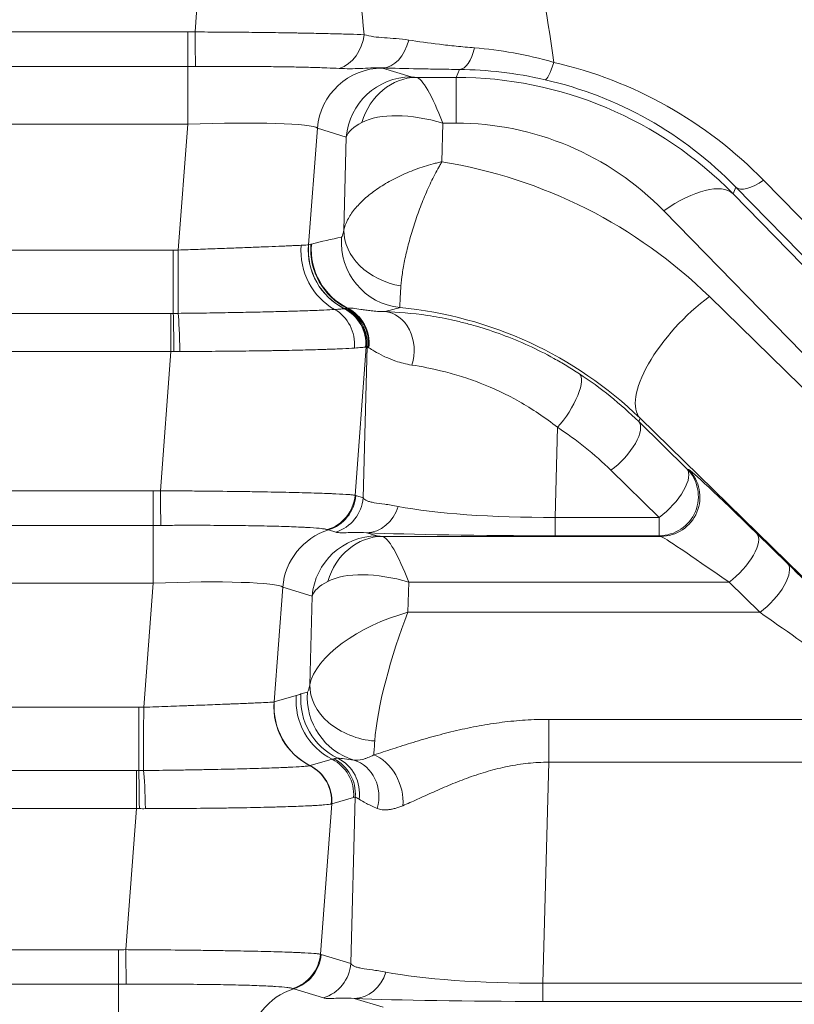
# Model space of a CAD drawing. Header units: millimetres. Extents: x 0 to 837, y 0 to 589.
# Tile 124 of 166: x 715.78 to 721.7, y 251.15 to 258.67. Entities that reach past the tile are written whole.
import ezdxf

# ---------------------------------------------------------------- set-up
doc = ezdxf.new("R2010")
doc.units = ezdxf.units.MM
doc.layers.add('1', color=7, linetype='Continuous', true_color=0xffffff)
doc.styles.add('ideas_simplex', font='simplex.shx')
doc.dimstyles.get("Standard").update_dxf_attribs({"dimtxt": 0.18, "dimasz": 0.18, "dimexe": 0.18, "dimexo": 0.0625, "dimgap": 0.09, "dimtad": 0, "dimtih": 1, "dimtoh": 1, "dimdec": 4, "dimzin": 0, "dimdsep": 46, "dimtxsty": 'Standard', "dimcen": 0.09, "dimadec": 0, "dimazin": 0, "dimtfac": 1, "dimtdec": 4, "dimtofl": 0, "dimtmove": 0, "dimatfit": 3, "dimfxl": 1, "dimtolj": 1, "dimtzin": 0, "dimarcsym": 0})

# ---------------------------------------------------------------- blocks, each defined once
blk = doc.blocks.new('_U0')
at = {"layer": '1', "color": 152, "lineweight": 13}
for p, q in [((700.230343, 313.020432), (786.941245, 313.020432)), ((718.861996, 248.543188), (786.941245, 248.543188))]:
    blk.add_line(p, q, dxfattribs=at)
at = {"layer": '1', "color": 27, "lineweight": 13}
blk.add_line((784.941245, 313.020432), (784.941245, 248.543188), dxfattribs=at)
at = {"layer": '1', "color": 87, "lineweight": 25}
for p, q in [((783.441245, 287.88431), (777.816245, 287.88431)), ((777.816245, 287.88431), (777.816245, 286.38431)), ((783.441245, 286.38431), (783.441245, 287.88431)), ((777.816245, 275.17931), (777.816245, 273.67931)), ((783.441245, 273.67931), (783.441245, 275.17931)), ((777.816245, 273.67931), (783.441245, 273.67931))]:
    blk.add_line(p, q, dxfattribs=at)
at = {"layer": '1', "color": 27, "lineweight": 18}
for points in [[(784.941245, 313.020432), (785.470226, 310.020434), (784.412264, 310.02043)], [(784.941245, 248.543188), (784.412264, 251.543186), (785.470226, 251.54319)]]:
    blk.add_solid(points, dxfattribs=at)
at = {"layer": '1', "color": 87, "linetype": 'Continuous', "lineweight": 25, "char_height": 3, "attachment_point": 7, "rotation": 90, "line_spacing_factor": 1.204819, "style": 'ideas_simplex'}
for s, insert in [('\\W1.2664;64,5', (775.975245, 275.12681)), ('\\W1.2469;2.54', (783.287745, 275.12681))]:
    blk.add_mtext(s, dxfattribs=dict(at, insert=insert))
blk = doc.blocks.new('_U1')
at = {"layer": '1', "color": 152, "lineweight": 13}
for p, q in [((718.861996, 373.859267), (813.897117, 373.859267)), ((701.641509, 245.904525), (813.897117, 245.904525))]:
    blk.add_line(p, q, dxfattribs=at)
at = {"layer": '1', "color": 27, "lineweight": 13}
blk.add_line((811.897117, 245.904525), (811.897117, 373.859267), dxfattribs=at)
at = {"layer": '1', "color": 87, "lineweight": 25}
for p, q in [((810.397117, 316.984396), (804.772117, 316.984396)), ((804.772117, 316.984396), (804.772117, 315.484396)), ((810.397117, 315.484396), (810.397117, 316.984396)), ((804.772117, 304.279396), (804.772117, 302.779396)), ((810.397117, 302.779396), (810.397117, 304.279396)), ((804.772117, 302.779396), (810.397117, 302.779396))]:
    blk.add_line(p, q, dxfattribs=at)
at = {"layer": '1', "color": 27, "lineweight": 18}
for points in [[(811.897117, 373.859267), (812.426098, 370.859269), (811.368136, 370.859265)], [(811.897117, 245.904525), (811.368136, 248.904523), (812.426098, 248.904527)]]:
    blk.add_solid(points, dxfattribs=at)
at = {"layer": '1', "color": 87, "linetype": 'Continuous', "lineweight": 25, "char_height": 3, "attachment_point": 7, "rotation": 90, "line_spacing_factor": 1.204819, "style": 'ideas_simplex'}
for s, insert in [('\\W1.2469;5.04', (810.243617, 304.226896)), ('\\W1.2009;128', (802.931117, 305.711896))]:
    blk.add_mtext(s, dxfattribs=dict(at, insert=insert))

msp = doc.modelspace()

# ---------------------------------------------------------------- linework, layer by layer
at = {"layer": '1', "color": 143, "linetype": 'Continuous', "lineweight": 13}
for p, q in [((717.1153, 258.5808), (717.1893, 259.5614)), ((709.7236, 258.5804), (717.0594, 258.5804)), ((717.0594, 258.5804), (717.0594, 258.3161)), ((717.0594, 258.3161), (709.7236, 258.3161)), ((717.0594, 258.3161), (717.0594, 257.8755)), ((718.5473, 258.3046), (718.7681, 258.2371)), ((718.8068, 258.2337), (719.112, 258.2337)), ((719.112, 258.2337), (719.137, 258.2941)), ((719.112, 258.2337), (719.112, 257.8837)), ((717.0594, 257.8755), (709.7236, 257.8755)), ((716.9868, 256.9141), (717.0594, 257.8755)), ((719.0102, 257.8837), (719.0024, 257.5888)), ((719.112, 257.8837), (719.0102, 257.8837)), ((718.0508, 257.8453), (717.9835, 256.9532)), ((718.2717, 257.7778), (718.0508, 257.8453)), ((718.2529, 257.0662), (718.2717, 257.7778)), ((721.4612, 257.4473), (729.8956, 248.8114)), ((721.2491, 257.3952), (721.228, 257.3442)), ((721.228, 257.3442), (726.7952, 251.6441)), ((729.6836, 248.7593), (721.2491, 257.3952)), ((726.265, 251.5137), (720.6979, 257.2139)), ((709.8339, 256.9141), (716.9491, 256.9141)), ((716.9491, 256.9141), (716.9491, 256.4299)), ((721.0474, 256.5583), (726.2096, 251.5137)), ((709.8521, 256.4299), (716.9309, 256.4299)), ((716.9309, 256.4299), (716.9309, 256.1394)), ((716.9309, 256.1394), (709.8521, 256.1394)), ((716.8505, 255.0744), (716.9309, 256.1394)), ((718.4242, 256.1744), (718.3385, 255.0396)), ((718.4005, 255.0201), (718.431, 256.1764)), ((720.5173, 255.6283), (720.5068, 255.6031)), ((720.5068, 255.6031), (720.8753, 255.243)), ((724.5799, 251.6583), (720.5173, 255.6283)), ((719.8862, 255.5596), (719.8681, 254.8711)), ((720.6633, 254.8711), (720.2948, 255.2312)), ((720.8753, 255.243), (720.8873, 255.2381)), ((709.9884, 255.074), (716.7947, 255.074)), ((716.7947, 255.074), (716.7947, 254.8097)), ((718.3441, 255.0373), (718.4005, 255.0201)), ((719.8681, 254.8711), (720.6633, 254.8711)), ((719.8681, 254.8711), (719.8681, 254.7311)), ((720.6633, 254.7311), (720.6633, 254.8711)), ((716.7947, 254.8097), (709.9884, 254.8097)), ((716.7947, 254.3691), (716.7947, 254.8097)), ((718.1913, 254.7582), (718.1349, 254.7754)), ((718.4264, 254.7542), (718.5071, 254.7296)), ((718.5458, 254.7261), (720.6752, 254.7261)), ((720.6633, 254.7311), (719.8681, 254.7311)), ((720.6752, 254.7261), (720.6633, 254.7311)), ((721.4091, 254.7481), (721.6449, 254.5177)), ((716.7947, 254.3691), (709.9884, 254.3691)), ((716.723, 253.4205), (716.7947, 254.3691)), ((717.7861, 254.3389), (717.7198, 253.4607)), ((718.0107, 254.2703), (717.7861, 254.3389)), ((718.7492, 254.3762), (718.7431, 254.1457)), ((721.1971, 254.3762), (718.7492, 254.3762)), ((721.4329, 254.1457), (721.1971, 254.3762)), ((717.9928, 253.592), (718.0107, 254.2703)), ((718.7431, 254.1457), (721.4329, 254.1457)), ((717.7215, 253.4612), (717.8893, 253.5101)), ((717.9247, 253.5219), (717.9751, 253.5366)), ((710.0976, 253.4205), (716.6854, 253.4205)), ((716.6854, 252.9363), (716.6854, 253.4205)), ((719.8188, 253.3278), (719.8188, 253.0007)), ((719.8188, 253.3278), (722.5773, 253.3278)), ((717.9962, 252.9743), (718.1632, 253.0229)), ((719.8188, 253.0007), (719.7744, 251.3124)), ((722.5773, 253.0007), (719.8188, 253.0007)), ((710.1158, 252.9363), (716.6672, 252.9363)), ((716.6672, 252.9363), (716.6672, 252.6458)), ((718.3068, 251.4614), (718.3403, 252.7347)), ((718.1605, 252.682), (718.0738, 251.5332)), ((718.3276, 252.7306), (718.1605, 252.682)), ((716.6672, 252.6458), (710.1158, 252.6458)), ((716.5858, 251.568), (716.6672, 252.6458)), ((710.2531, 251.5676), (716.5299, 251.5676)), ((716.5299, 251.3032), (716.5299, 251.5676)), ((718.0794, 251.5309), (718.3068, 251.4614)), ((716.5299, 251.3032), (710.2531, 251.3032)), ((716.5299, 251.3032), (716.5299, 250.8627)), ((719.7744, 251.3124), (724.305, 251.3124)), ((719.7744, 251.1724), (719.7744, 251.3124)), ((718.0975, 251.1995), (717.8702, 251.269)), ((718.3327, 251.1955), (718.5523, 251.1284)), ((724.305, 251.1724), (719.7744, 251.1724))]:
    msp.add_line(p, q, dxfattribs=at)
for centre, major_axis, ratio, start_param, end_param in [((716.8893, 255.6919), (-0.4886, -5.4738), 0.272631, 2.146402, 2.379945), ((716.8893, 256.4914), (-0.6102, -5.3589), 0.555322, 1.987029, 2.217956), ((717.1153, 258.6017), (-0.004, 0.3), 0.000932, 1.640603, 2.828939), ((718.1491, 258.5897), (-0.0181, -0.2995), 0.865443, 0.335733, 1.522818), ((718.5444, 258.6053), (0.008, 0.2999), 0.714578, 3.179021, 4.439644), ((719.137, 258.594), (0.0038, 0.3), 0.431916, 3.170621, 4.25262), ((718.5473, 257.8048), (0.1462, 0.4781), 0.996014, 0.297852, 1.785245), ((717.0485, 258.301), (-1.5043, -0.0003), 0.026223, 3.227087, 3.247466), ((719.8578, 258.5081), (-0.0669, -0.2924), 0.139135, 0.028194, 1.024406), ((719.1114, 255.0733), (-0.6748, -3.2905), 0.981792, 2.555179, 3.119379), ((718.7681, 257.7373), (0.1462, 0.4781), 0.996014, 0.297852, 1.785245), ((718.8068, 257.7339), (-0.0241, -0.4994), 0.878584, 3.196431, 4.437869), ((719.0169, 258.238), (-0.2501, -0.0001), 0.031454, 0.102339, 0.573486), ((719.0102, 257.4839), (-0.2126, 0.7492), 0.16115, 5.228872, 6.211309), ((719.0957, 255.1954), (-0.6054, -2.979), 0.986374, 2.554245, 3.339359), ((719.1114, 255.2332), (-0.6162, -2.9964), 0.97997, 2.555377, 3.119577), ((719.0102, 257.4839), (-0.731, 0.2924), 0.480074, 4.902082, 5.884519), ((717.0485, 257.8012), (-1.0057, -0.0385), 0.073389, 3.2207, 4.698766), ((719.0169, 257.7382), (-0.7499, 0.0121), 0.344743, 5.705365, 6.176511), ((719.0957, 255.5952), (-0.4601, -2.2435), 0.981792, 2.555179, 3.340294), ((718.4134, 253.948), (-3.6849, 0.7097), 0.98281, 4.120782, 4.741745), ((720.6979, 256.8141), (-0.5366, -0.524), 0.410893, 3.170309, 4.330756), ((721.4612, 257.6073), (-0.2146, -0.2096), 0.410893, 0.028717, 1.189164), ((718.7494, 257.0257), (0.4909, -0.0949), 0.78085, 3.281561, 4.741325), ((718.395, 256.9036), (0.0363, -0.4987), 0.938818, 4.549588, 5.735921), ((718.479, 256.9124), (0.1234, -0.4845), 0.995093, 4.382528, 5.568488), ((718.4799, 256.9127), (0.1354, -0.4813), 0.995673, 4.358194, 5.544159), ((718.498, 256.9179), (-0.1331, 0.482), 0.995688, 1.221343, 2.410387), ((718.5015, 256.9188), (-0.1244, 0.4843), 0.995743, 1.239243, 2.430754), ((717.8839, 253.5088), (-3.534, -2.573), 0.711936, 4.145765, 4.203722), ((718.7318, 256.9722), (-0.1013, 0.4896), 0.995869, 1.286442, 2.838389), ((716.9868, 256.8792), (-0.0005, -0.5), 0.000077, 4.642576, 5.82725), ((721.0474, 256.1585), (0.5242, 0.5364), 0.402972, 1.179669, 3.112987), ((716.9491, 256.1604), (-0.0021, 0.3), 0.014605, 4.641342, 5.828738), ((716.986, 256.1609), (-0.0062, 0.2999), 0.044184, 4.638292, 5.826805), ((718.0548, 256.1938), (-0.0175, 0.2995), 0.935903, 4.562949, 5.749431), ((718.1226, 256.1981), (-0.0331, 0.2982), 0.992902, 4.519588, 5.706537), ((718.1235, 256.1982), (-0.0371, 0.2977), 0.993647, 4.506512, 5.693455), ((718.1263, 256.1988), (-0.0827, 0.2884), 0.995657, 4.35315, 5.53955), ((718.1331, 256.2007), (-0.0846, 0.2878), 0.995635, 4.346565, 5.532964), ((718.1437, 256.2023), (-0.0129, 0.2997), 0.991805, 4.563925, 5.776996), ((718.1489, 256.2023), (0.0073, 0.2999), 0.98984, 4.621273, 5.846455), ((718.3803, 253.4683), (-3.1074, -2.3219), 0.675351, 4.158008, 4.191814), ((718.5463, 256.1444), (0.008, 0.2999), 0.813973, 4.361865, 6.237003), ((718.4134, 253.5482), (-2.9492, 0.5639), 0.978608, 4.120293, 4.807431), ((719.8862, 255.7195), (0.1646, 0.2508), 0.326637, 4.250465, 6.253787), ((718.3983, 253.5117), (-2.9473, 0.5697), 0.984491, 4.121117, 4.316195), ((720.2948, 255.3911), (0.2097, 0.2146), 0.402972, 4.321261, 6.254579), ((718.3983, 253.3518), (-2.6531, 0.511), 0.98281, 4.120782, 4.31586), ((720.6633, 255.031), (-0.2097, -0.2146), 0.402972, 1.179669, 3.112987), ((720.6633, 255.031), (-0.1148, -0.2772), 0.997667, 0.393526, 2.748067), ((720.6752, 255.026), (-0.1148, -0.2772), 0.997667, 0.393526, 2.748067), ((721.9359, 254.1884), (-1.0505, 1.0498), 0.01851, 5.256049, 6.238485), ((716.8505, 255.0953), (-0.004, 0.3), 0.000932, 1.640603, 2.828939), ((718.0407, 255.0639), (0.1356, 0.2676), 0.995564, 3.909371, 5.098516), ((718.0463, 255.0616), (-0.0877, -0.2869), 0.996014, 0.598846, 1.785245), ((718.1026, 255.0444), (-0.0877, -0.2869), 0.996014, 0.598846, 1.785245), ((718.4264, 255.0541), (0.0131, 0.2997), 0.858349, 3.192635, 4.413477), ((719.8948, 255.0876), (-1.5008, -0.0097), 0.144199, 0.613318, 1.552033), ((718.2826, 254.2984), (0.1462, 0.4781), 0.996014, 0.598846, 1.785245), ((718.5071, 254.2297), (0.1462, 0.4781), 0.996014, 0.297852, 1.785245), ((718.5458, 254.2263), (-0.0241, -0.4994), 0.878584, 3.196431, 4.437869), ((719.8948, 254.7877), (-1.8006, -0.0008), 0.031454, 0.617206, 1.555922), ((718.7559, 254.7305), (-0.2501, -0.0001), 0.031454, 0.102339, 0.573486), ((718.7492, 253.9764), (-0.2126, 0.7492), 0.16115, 5.228872, 6.211309), ((721.7238, 253.9764), (-1.0506, 0.7498), 0.017505, 5.250045, 6.232481), ((721.1971, 254.5361), (-0.2097, -0.2146), 0.402972, 1.179669, 3.112987), ((721.4329, 254.3056), (-0.2097, -0.2146), 0.402972, 1.179669, 3.112987), ((722.1717, 253.958), (-1.0505, 1.0498), 0.01851, 4.102497, 5.256049), ((716.7838, 254.2947), (-1.0057, -0.0385), 0.073389, 3.2207, 4.698766), ((718.7492, 253.9764), (-0.731, 0.2924), 0.480074, 4.902082, 5.884519), ((718.7559, 254.2307), (-0.7499, 0.0121), 0.344743, 5.705365, 6.176511), ((718.7431, 253.746), (-0.7444, -0.2674), 0.48275, 4.540655, 5.994238), ((718.7431, 253.746), (-0.2228, -0.7491), 0.167328, 4.199936, 5.653518), ((721.9596, 253.746), (-1.0506, 0.7498), 0.017505, 4.096494, 5.250045), ((717.9949, 253.7865), (-0.0206, -0.25), 0.087194, 0.033353, 0.686567), ((718.4893, 253.5515), (0.4912, -0.0935), 0.77245, 3.279264, 4.858354), ((718.3858, 253.4695), (-0.1398, 0.4801), 0.995643, 1.207413, 2.393812), ((718.4212, 253.4814), (-0.1398, 0.4801), 0.995643, 1.207413, 2.411234), ((718.4715, 253.496), (-0.1398, 0.4801), 0.995643, 1.207413, 2.56964), ((716.723, 253.3856), (0.0005, 0.5), 0.000077, 1.500983, 2.685657), ((718.2163, 253.4202), (-0.1443, 0.4787), 0.995612, 1.198056, 2.384063), ((718.2179, 253.4207), (-0.1398, 0.4801), 0.995643, 1.207413, 2.393768), ((718.4914, 253.746), (-0.0204, -0.75), 0.029238, 0.402475, 0.68019), ((718.4811, 252.7795), (-0.1208, 0.2746), 0.688049, 4.019649, 5.714213), ((717.86, 252.7057), (-0.0438, 0.2968), 0.993716, 4.484311, 5.671202), ((717.8618, 252.7061), (-0.0681, 0.2922), 0.995069, 4.402956, 5.589592), ((717.8627, 252.7063), (-0.0839, 0.288), 0.995643, 4.349005, 5.535405), ((718.0297, 252.7549), (-0.0839, 0.288), 0.995643, 4.349005, 5.535405), ((718.0425, 252.759), (-0.0975, 0.2837), 0.995471, 4.301453, 5.487852), ((718.0776, 252.7606), (0.0336, 0.2981), 0.982269, 4.678398, 5.944958), ((718.2457, 252.7296), (0.0512, 0.2956), 0.915327, 4.590477, 6.157527), ((716.6854, 252.6668), (-0.0021, 0.3), 0.014605, 4.641342, 5.828738), ((716.7222, 252.6673), (-0.0062, 0.2999), 0.044184, 4.638292, 5.826805), ((716.5858, 251.5889), (0.004, -0.3), 0.000932, 4.782196, 5.970531), ((717.7759, 251.5575), (-0.1356, -0.2676), 0.995564, 0.767778, 1.956923), ((717.7815, 251.5552), (-0.0877, -0.2869), 0.996014, 0.598846, 1.785245), ((718.0089, 251.4857), (-0.0877, -0.2869), 0.996014, 0.598846, 1.785245), ((718.3327, 251.4954), (-0.0131, -0.2997), 0.858349, 0.051043, 1.271884), ((719.8011, 251.5289), (-1.5008, -0.0097), 0.144199, 0.613318, 1.552033), ((718.0179, 250.792), (-0.1462, -0.4781), 0.996014, 3.740438, 4.926838), ((719.8011, 251.229), (-1.8006, -0.0008), 0.031454, 0.617206, 1.555922)]:
    msp.add_ellipse(centre, major_axis=major_axis, ratio=ratio, start_param=start_param, end_param=end_param, dxfattribs=at)
for points in [[(717.0594, 258.5804), (717.078, 258.5804), (717.0966, 258.5806), (717.1153, 258.5808)], [(717.119, 258.3163), (717.0991, 258.3162), (717.0792, 258.3161), (717.0594, 258.3161)], [(717.9271, 256.9508), (717.9417, 256.9515), (717.9655, 256.9524), (717.9789, 256.9529), (717.9829, 256.9532)], [(717.9829, 256.9532), (717.9831, 256.9532), (717.9833, 256.9532), (717.9835, 256.9532)], [(717.9835, 256.9532), (717.9895, 256.9549), (717.9955, 256.9568), (718.0015, 256.9584)], [(718.0015, 256.9584), (718.0027, 256.9587), (718.0039, 256.9591), (718.0051, 256.9594)], [(716.9491, 256.9141), (716.9617, 256.9141), (716.9742, 256.9141), (716.9868, 256.9141)], [(716.9309, 256.4299), (716.937, 256.4299), (716.9431, 256.4299), (716.9491, 256.4299)], [(716.9491, 256.4299), (716.9615, 256.43), (716.9739, 256.4301), (716.9863, 256.4303)], [(718.1824, 256.46), (718.2012, 256.4612), (718.2322, 256.4632), (718.2504, 256.465), (718.2563, 256.466)], [(718.2563, 256.466), (718.2566, 256.466), (718.2569, 256.4661), (718.2572, 256.4661)], [(718.2572, 256.4661), (718.2581, 256.4663), (718.259, 256.4665), (718.2599, 256.4667)], [(718.2599, 256.4667), (718.2621, 256.4674), (718.2643, 256.468), (718.2666, 256.4687)], [(718.2666, 256.4687), (718.2695, 256.4696), (718.2729, 256.4702), (718.2766, 256.4706)], [(718.2766, 256.4706), (718.278, 256.4708), (718.2796, 256.4709), (718.2812, 256.471)], [(716.9537, 256.1391), (716.9461, 256.1392), (716.9385, 256.1393), (716.9309, 256.1394)], [(716.9996, 256.139), (716.9843, 256.1389), (716.969, 256.139), (716.9537, 256.1391)], [(718.4242, 256.1744), (718.4232, 256.1741), (718.422, 256.1737), (718.4207, 256.1735)], [(718.431, 256.1764), (718.4287, 256.1757), (718.4265, 256.1751), (718.4242, 256.1744)], [(718.4396, 256.1706), (718.4362, 256.1729), (718.4333, 256.1748), (718.431, 256.1764)], [(718.4439, 256.1678), (718.4424, 256.1688), (718.441, 256.1697), (718.4396, 256.1706)], [(716.7947, 255.074), (716.8133, 255.074), (716.8319, 255.0741), (716.8505, 255.0744)], [(718.3385, 255.0396), (718.3404, 255.0387), (718.3422, 255.0379), (718.3441, 255.0373)], [(716.8543, 254.8099), (716.8344, 254.8097), (716.8145, 254.8097), (716.7947, 254.8097)], [(718.1349, 254.7754), (718.1329, 254.776), (718.1306, 254.7768), (718.1281, 254.7776)], [(717.8893, 253.5101), (717.8952, 253.5118), (717.907, 253.5158), (717.9188, 253.5202), (717.9247, 253.5219)], [(716.6854, 253.4205), (716.6979, 253.4205), (716.7105, 253.4205), (716.723, 253.4205)], [(717.7198, 253.4607), (717.7204, 253.4609), (717.7209, 253.461), (717.7215, 253.4612)], [(717.9936, 252.9736), (717.9942, 252.9738), (717.9948, 252.9739), (717.9954, 252.974)], [(717.9954, 252.974), (717.9956, 252.9741), (717.9959, 252.9742), (717.9962, 252.9743)], [(718.1632, 253.0229), (718.1674, 253.0241), (718.1716, 253.0255), (718.1758, 253.0269)], [(718.1758, 253.0269), (718.1835, 253.0296), (718.1938, 253.0311), (718.2065, 253.0309)], [(716.6672, 252.9363), (716.6733, 252.9363), (716.6793, 252.9363), (716.6854, 252.9363)], [(716.6854, 252.9363), (716.6978, 252.9364), (716.7102, 252.9365), (716.7225, 252.9366)], [(718.3403, 252.7347), (718.3361, 252.7332), (718.3318, 252.7319), (718.3276, 252.7306)], [(718.3691, 252.7175), (718.3563, 252.7254), (718.3465, 252.7309), (718.3403, 252.7347)], [(718.1595, 252.6816), (718.1588, 252.6814), (718.158, 252.6812), (718.1572, 252.681)], [(718.1605, 252.682), (718.1602, 252.6818), (718.1599, 252.6817), (718.1595, 252.6816)], [(716.6899, 252.6455), (716.6823, 252.6456), (716.6748, 252.6457), (716.6672, 252.6458)], [(716.7359, 252.6454), (716.7206, 252.6453), (716.7052, 252.6454), (716.6899, 252.6455)], [(716.5299, 251.5676), (716.5486, 251.5676), (716.5672, 251.5677), (716.5858, 251.568)], [(718.0738, 251.5332), (718.0757, 251.5322), (718.0775, 251.5315), (718.0794, 251.5309)], [(716.5895, 251.3035), (716.5697, 251.3033), (716.5498, 251.3032), (716.5299, 251.3032)], [(717.8702, 251.269), (717.8681, 251.2696), (717.8659, 251.2704), (717.8634, 251.2712)]]:
    msp.add_open_spline(points, degree=3, dxfattribs=at)
for points, knots in [([(717.1153, 258.5808), (717.1808, 258.5805), (717.2458, 258.5801), (717.3427, 258.5794), (717.3749, 258.5792), (717.423, 258.5788), (717.439, 258.5786), (717.4709, 258.5783), (717.4867, 258.5782), (717.5653, 258.5774), (717.6878, 258.5759), (717.8042, 258.5742), (717.8749, 258.573), (717.889, 258.5728), (717.9168, 258.5723), (717.9579, 258.5716), (717.9975, 258.5708), (718.0745, 258.5693), (718.1231, 258.5682), (718.1919, 258.5665), (718.2141, 258.5659), (718.2571, 258.5647), (718.278, 258.5641), (718.3379, 258.5623), (718.3742, 258.561), (718.4071, 258.5597)], [0, 0, 0, 0, 0.125, 0.125, 0.1875, 0.1875, 0.21875, 0.21875, 0.25, 0.25, 0.375, 0.5, 0.5, 0.53125, 0.53125, 0.5625, 0.625, 0.625, 0.75, 0.75, 0.8125, 0.8125, 0.875, 0.875, 1, 1, 1, 1]), ([(718.4071, 258.5597), (718.4307, 258.5532), (718.4554, 258.5482), (718.5074, 258.5406), (718.5347, 258.5382), (718.592, 258.5341), (718.6219, 258.5325), (718.6838, 258.5276), (718.7159, 258.5243), (718.7486, 258.519)], [0, 0, 0, 0, 0.25, 0.25, 0.5, 0.5, 0.75, 0.75, 1, 1, 1, 1]), ([(718.7486, 258.519), (718.8216, 258.5073), (718.8995, 258.4964), (719.0247, 258.4815), (719.0678, 258.4767), (719.1572, 258.4677), (719.2034, 258.4634), (719.2515, 258.4595)], [0, 0, 0, 0, 0.5, 0.5, 0.75, 0.75, 1, 1, 1, 1]), ([(719.2515, 258.4595), (719.349, 258.4514), (719.4485, 258.4387), (719.6509, 258.4021), (719.7536, 258.3784), (719.8578, 258.3482)], [0, 0, 0, 0, 0.5, 0.5, 1, 1, 1, 1]), ([(718.2174, 258.3018), (718.189, 258.3033), (718.1577, 258.3047), (718.1064, 258.3067), (718.0886, 258.3073), (718.0518, 258.3085), (718.0328, 258.3091), (717.9742, 258.3107), (717.9328, 258.3117), (717.8673, 258.313), (717.8449, 258.3134), (717.7989, 258.3142), (717.7752, 258.3145), (717.7033, 258.3155), (717.6046, 258.3165), (717.5007, 258.317), (717.4208, 258.3172), (717.3937, 258.3172), (717.3393, 258.3172), (717.312, 258.3172), (717.2298, 258.317), (717.1746, 258.3167), (717.119, 258.3163)], [0, 0, 0, 0, 0.125, 0.125, 0.1875, 0.1875, 0.25, 0.25, 0.375, 0.375, 0.4375, 0.4375, 0.5, 0.5, 0.625, 0.75, 0.75, 0.8125, 0.8125, 0.875, 0.875, 1, 1, 1, 1]), ([(718.5444, 258.3054), (718.5156, 258.3066), (718.4875, 258.3062), (718.4326, 258.3043), (718.4057, 258.3028), (718.3522, 258.3006), (718.3255, 258.2998), (718.2719, 258.2997), (718.2448, 258.3004), (718.2174, 258.3018)], [0, 0, 0, 0, 0.25, 0.25, 0.5, 0.5, 0.75, 0.75, 1, 1, 1, 1]), ([(718.2529, 257.0662), (718.2584, 257.0922), (718.2682, 257.1186), (718.2889, 257.1587), (718.2968, 257.1721), (718.3148, 257.1991), (718.3248, 257.2126), (718.3572, 257.2526), (718.3824, 257.2789), (718.4399, 257.3306), (718.4714, 257.3552), (718.5224, 257.3906), (718.54, 257.4021), (718.5766, 257.4245), (718.5956, 257.4355), (718.6542, 257.4673), (718.6949, 257.4869), (718.7583, 257.5136), (718.7798, 257.5221), (718.8234, 257.5382), (718.8454, 257.5458), (718.8899, 257.5598), (718.9123, 257.5664), (718.9461, 257.5754), (718.9573, 257.5783), (718.9799, 257.5838), (718.9913, 257.5864), (719.0024, 257.5888)], [0, 0, 0, 0, 0.125, 0.125, 0.1875, 0.1875, 0.25, 0.25, 0.375, 0.375, 0.5, 0.5, 0.5625, 0.5625, 0.625, 0.625, 0.75, 0.75, 0.8125, 0.8125, 0.875, 0.875, 0.9375, 0.9375, 0.96875, 0.96875, 1, 1, 1, 1]), ([(718.6895, 256.6398), (718.6915, 256.6689), (718.6951, 256.7009), (718.7028, 256.7528), (718.7058, 256.7707), (718.7125, 256.808), (718.7163, 256.8272), (718.7286, 256.8859), (718.7383, 256.9267), (718.7608, 257.0114), (718.7733, 257.0542), (718.7939, 257.1189), (718.8011, 257.1405), (718.8162, 257.1839), (718.824, 257.2058), (718.8486, 257.2712), (718.8658, 257.3138), (718.893, 257.3761), (718.9023, 257.3966), (718.9214, 257.4371), (718.9312, 257.4571), (718.9511, 257.4964), (718.9612, 257.5157), (718.9766, 257.5437), (718.9817, 257.5529), (718.992, 257.5711), (718.9973, 257.5801), (719.0024, 257.5888)], [0, 0, 0, 0, 0.125, 0.125, 0.1875, 0.1875, 0.25, 0.25, 0.375, 0.375, 0.5, 0.5, 0.5625, 0.5625, 0.625, 0.625, 0.75, 0.75, 0.8125, 0.8125, 0.875, 0.875, 0.9375, 0.9375, 0.96875, 0.96875, 1, 1, 1, 1]), ([(718.2353, 257.0128), (718.2378, 257.0133), (718.2405, 257.0181), (718.245, 257.0317), (718.2466, 257.0373), (718.2497, 257.0503), (718.2513, 257.0578), (718.2529, 257.0662)], [0, 0, 0, 0, 0.5, 0.5, 0.75, 0.75, 1, 1, 1, 1]), ([(716.9868, 256.9141), (717.038, 256.9159), (717.1392, 256.9195), (717.2379, 256.9231), (717.311, 256.9258), (717.3352, 256.9267), (717.3826, 256.9284), (717.4058, 256.9293), (717.474, 256.9319), (717.5177, 256.9335), (717.5803, 256.936), (717.6008, 256.9368), (717.6405, 256.9383), (717.6596, 256.9391), (717.7148, 256.9413), (717.7487, 256.9427), (717.7952, 256.9447), (717.81, 256.9453), (717.8381, 256.9466), (717.8514, 256.9472), (717.8884, 256.9488), (717.9096, 256.9499), (717.9271, 256.9508)], [0, 0, 0, 0, 0.125, 0.25, 0.25, 0.3125, 0.3125, 0.375, 0.375, 0.5, 0.5, 0.5625, 0.5625, 0.625, 0.625, 0.75, 0.75, 0.8125, 0.8125, 0.875, 0.875, 1, 1, 1, 1]), ([(718.6829, 256.4748), (718.6823, 256.476), (718.6816, 256.4849), (718.682, 256.5065), (718.6828, 256.5276), (718.6832, 256.5355), (718.684, 256.5525), (718.6845, 256.5617), (718.6863, 256.5915), (718.6877, 256.6142), (718.6895, 256.6398)], [0, 0, 0, 0, 0.25, 0.5, 0.5, 0.625, 0.625, 0.75, 0.75, 1, 1, 1, 1]), ([(716.9863, 256.4303), (717.0518, 256.431), (717.1809, 256.4326), (717.3063, 256.4346), (717.399, 256.4362), (717.4298, 256.4367), (717.49, 256.4379), (717.5194, 256.4384), (717.606, 256.4402), (717.6613, 256.4415), (717.7405, 256.4435), (717.7664, 256.4441), (717.8041, 256.4452), (717.8165, 256.4455), (717.8409, 256.4462), (717.8528, 256.4465), (717.9112, 256.4483), (717.9543, 256.4497), (718.0134, 256.4519), (718.0322, 256.4526), (718.0589, 256.4537), (718.0676, 256.4541), (718.0845, 256.4548), (718.0927, 256.4552), (718.1323, 256.457), (718.1596, 256.4585), (718.1824, 256.46)], [0, 0, 0, 0, 0.125, 0.25, 0.25, 0.3125, 0.3125, 0.375, 0.375, 0.5, 0.5, 0.5625, 0.5625, 0.59375, 0.59375, 0.625, 0.625, 0.75, 0.75, 0.8125, 0.8125, 0.84375, 0.84375, 0.875, 0.875, 1, 1, 1, 1]), ([(718.2812, 256.471), (718.2924, 256.4716), (718.3065, 256.4707), (718.3406, 256.4668), (718.3605, 256.4638), (718.395, 256.4587), (718.4073, 256.4569), (718.4336, 256.4533), (718.4476, 256.4515), (718.4777, 256.4483), (718.4936, 256.4469), (718.5278, 256.4446), (718.5459, 256.4439), (718.5655, 256.4437)], [0, 0, 0, 0, 0.25, 0.25, 0.5, 0.5, 0.625, 0.625, 0.75, 0.75, 0.875, 0.875, 1, 1, 1, 1]), ([(718.5655, 256.4437), (718.6649, 256.4407), (718.7749, 256.4318), (718.9517, 256.4053), (719.0126, 256.3942), (719.1066, 256.3737), (719.1384, 256.3663), (719.2028, 256.3499), (719.2355, 256.3411), (719.3989, 256.2934), (719.5311, 256.2448), (719.7283, 256.1547), (719.7939, 256.1217), (719.8917, 256.0677), (719.9243, 256.049), (719.989, 256.0099), (720.0212, 255.9896), (720.0531, 255.9687)], [0, 0, 0, 0, 0.25, 0.25, 0.375, 0.375, 0.4375, 0.4375, 0.5, 0.5, 0.75, 0.75, 0.875, 0.875, 0.9375, 0.9375, 1, 1, 1, 1]), ([(718.3346, 256.1654), (718.3088, 256.1636), (718.2782, 256.1619), (718.2081, 256.1586), (718.1686, 256.157), (718.1134, 256.1551), (718.102, 256.1547), (718.0788, 256.154), (718.0669, 256.1536), (718.0305, 256.1525), (718.0054, 256.1518), (717.9275, 256.1497), (717.8722, 256.1485), (717.7842, 256.1467), (717.7539, 256.1461), (717.7073, 256.1453), (717.6915, 256.1451), (717.6597, 256.1446), (717.6437, 256.1443), (717.563, 256.1431), (717.4966, 256.1423), (717.3941, 256.1412), (717.3595, 256.1409), (717.2893, 256.1403), (717.2536, 256.1401), (717.1456, 256.1394), (717.073, 256.1391), (716.9996, 256.139)], [0, 0, 0, 0, 0.125, 0.125, 0.25, 0.25, 0.28125, 0.28125, 0.3125, 0.3125, 0.375, 0.375, 0.5, 0.5, 0.5625, 0.5625, 0.59375, 0.59375, 0.625, 0.625, 0.75, 0.75, 0.8125, 0.8125, 0.875, 0.875, 1, 1, 1, 1]), ([(718.4195, 256.1732), (718.4124, 256.1719), (718.4017, 256.1706), (718.3734, 256.1681), (718.3558, 256.1669), (718.3346, 256.1654)], [0, 0, 0, 0, 0.5, 0.5, 1, 1, 1, 1]), ([(718.4207, 256.1735), (718.4205, 256.1734), (718.4203, 256.1734), (718.4199, 256.1733), (718.4197, 256.1733), (718.4195, 256.1732)], [0, 0, 0, 0, 0.522587, 0.522587, 1, 1, 1, 1]), ([(718.7728, 256.0354), (718.7495, 256.0389), (718.7278, 256.0435), (718.6872, 256.0538), (718.6682, 256.0595), (718.6414, 256.0686), (718.6328, 256.0717), (718.6161, 256.078), (718.592, 256.0875), (718.5705, 256.0973), (718.5305, 256.1165), (718.5078, 256.1289), (718.4701, 256.1509), (718.4549, 256.1605), (718.4439, 256.1678)], [0, 0, 0, 0, 0.125, 0.125, 0.25, 0.25, 0.3125, 0.3125, 0.375, 0.5, 0.5, 0.75, 0.75, 1, 1, 1, 1]), ([(719.8862, 255.5596), (719.7906, 255.6348), (719.6924, 255.7), (719.4945, 255.812), (719.3948, 255.8588), (719.2715, 255.9068), (719.2469, 255.9159), (719.1985, 255.933), (719.1269, 255.9568), (719.0585, 255.9759), (718.9268, 256.009), (718.8455, 256.0242), (718.7728, 256.0354)], [0, 0, 0, 0, 0.25, 0.25, 0.5, 0.5, 0.5625, 0.5625, 0.625, 0.75, 0.75, 1, 1, 1, 1]), ([(716.8505, 255.0744), (716.8739, 255.0743), (716.8972, 255.0742), (716.9437, 255.0739), (716.967, 255.0738), (717.0365, 255.0733), (717.0822, 255.073), (717.218, 255.0718), (717.3065, 255.0709), (717.4144, 255.0695), (717.4359, 255.0692), (717.4785, 255.0686), (717.5415, 255.0677), (717.6018, 255.0668), (717.719, 255.0647), (717.7925, 255.0632), (717.9298, 255.0601), (717.9915, 255.0584), (718.074, 255.0558), (718.0998, 255.0549), (718.136, 255.0536), (718.1477, 255.0531), (718.1701, 255.0522), (718.1808, 255.0517), (718.2319, 255.0494), (718.2646, 255.0475), (718.3015, 255.0446), (718.3119, 255.0436), (718.3242, 255.0421), (718.3278, 255.0416), (718.334, 255.0406), (718.3365, 255.0401), (718.3385, 255.0396)], [0, 0, 0, 0, 0.03125, 0.03125, 0.0625, 0.0625, 0.125, 0.125, 0.25, 0.25, 0.28125, 0.28125, 0.3125, 0.375, 0.375, 0.5, 0.5, 0.625, 0.625, 0.6875, 0.6875, 0.71875, 0.71875, 0.75, 0.75, 0.875, 0.875, 0.9375, 0.9375, 0.96875, 0.96875, 1, 1, 1, 1]), ([(718.4005, 255.0201), (718.4066, 255.0113), (718.4165, 255.0041), (718.4377, 254.9951), (718.4459, 254.9925), (718.4642, 254.9877), (718.4744, 254.9855), (718.508, 254.9795), (718.5346, 254.9761), (718.5957, 254.9677), (718.6303, 254.9627), (718.6684, 254.9551)], [0, 0, 0, 0, 0.25, 0.25, 0.375, 0.375, 0.5, 0.5, 0.75, 0.75, 1, 1, 1, 1]), ([(718.1281, 254.7776), (718.126, 254.7783), (718.1235, 254.779), (718.1175, 254.7804), (718.114, 254.7811), (718.1025, 254.7831), (718.0931, 254.7844), (718.0599, 254.7883), (718.0311, 254.7907), (717.9867, 254.7935), (717.9774, 254.794), (717.958, 254.7951), (717.9279, 254.7967), (717.8946, 254.7982), (717.8238, 254.801), (717.771, 254.8027), (717.6541, 254.8056), (717.5916, 254.8069), (717.492, 254.8084), (717.4579, 254.8088), (717.3876, 254.8095), (717.3513, 254.8099), (717.2415, 254.8106), (717.1664, 254.8108), (717.0511, 254.8108), (717.0122, 254.8107), (716.9532, 254.8105), (716.9335, 254.8104), (716.8939, 254.8102), (716.8741, 254.81), (716.8543, 254.8099)], [0, 0, 0, 0, 0.03125, 0.03125, 0.0625, 0.0625, 0.125, 0.125, 0.25, 0.25, 0.28125, 0.28125, 0.3125, 0.375, 0.375, 0.5, 0.5, 0.625, 0.625, 0.6875, 0.6875, 0.75, 0.75, 0.875, 0.875, 0.9375, 0.9375, 0.96875, 0.96875, 1, 1, 1, 1]), ([(718.4264, 254.7542), (718.3941, 254.7564), (718.365, 254.7566), (718.3132, 254.7559), (718.2906, 254.755), (718.2614, 254.7541), (718.2525, 254.7539), (718.2362, 254.7537), (718.2288, 254.7538), (718.2089, 254.7546), (718.1987, 254.7559), (718.1913, 254.7582)], [0, 0, 0, 0, 0.25, 0.25, 0.5, 0.5, 0.625, 0.625, 0.75, 0.75, 1, 1, 1, 1]), ([(716.723, 253.4205), (716.7852, 253.4227), (716.8465, 253.4249), (716.937, 253.4282), (716.9669, 253.4292), (717.0115, 253.4309), (717.0263, 253.4314), (717.0557, 253.4325), (717.0704, 253.433), (717.1427, 253.4357), (717.1977, 253.4378), (717.2762, 253.4408), (717.3016, 253.4418), (717.3388, 253.4432), (717.351, 253.4437), (717.375, 253.4447), (717.3867, 253.4451), (717.4438, 253.4474), (717.4852, 253.4491), (717.5409, 253.4515), (717.5584, 253.4522), (717.5912, 253.4537), (717.6062, 253.4544), (717.6473, 253.4563), (717.6694, 253.4574), (717.6946, 253.4589), (717.7017, 253.4593), (717.7129, 253.4601), (717.7171, 253.4604), (717.7198, 253.4607)], [0, 0, 0, 0, 0.125, 0.125, 0.1875, 0.1875, 0.21875, 0.21875, 0.25, 0.25, 0.375, 0.375, 0.4375, 0.4375, 0.46875, 0.46875, 0.5, 0.5, 0.625, 0.625, 0.6875, 0.6875, 0.75, 0.75, 0.875, 0.875, 0.9375, 0.9375, 1, 1, 1, 1]), ([(718.4811, 253.0557), (718.528, 253.0704), (718.5768, 253.0863), (718.6776, 253.1189), (718.7297, 253.1356), (718.8368, 253.1685), (718.8913, 253.1845), (719.0017, 253.2148), (719.0576, 253.2291), (719.1712, 253.2555), (719.2287, 253.2676), (719.3452, 253.2888), (719.4039, 253.2979), (719.5215, 253.3126), (719.6397, 253.3239), (719.7589, 253.3278), (719.8188, 253.3278)], [0, 0, 0, 0, 0.125, 0.125, 0.25, 0.25, 0.375, 0.375, 0.5, 0.5, 0.625, 0.625, 0.75, 0.75, 0.875, 1, 1, 1, 1]), ([(718.3304, 253.017), (718.349, 253.0141), (718.3705, 253.0158), (718.4018, 253.0238), (718.4083, 253.0257), (718.4218, 253.0301), (718.4287, 253.0326), (718.4502, 253.041), (718.4652, 253.0477), (718.4811, 253.0557)], [0, 0, 0, 0, 0.5, 0.5, 0.625, 0.625, 0.75, 0.75, 1, 1, 1, 1]), ([(716.7225, 252.9366), (716.802, 252.9375), (716.8801, 252.9385), (716.9952, 252.9402), (717.0332, 252.9408), (717.0898, 252.9418), (717.1085, 252.9421), (717.1459, 252.9428), (717.1645, 252.9431), (717.2563, 252.9448), (717.3261, 252.9463), (717.4255, 252.9486), (717.4577, 252.9494), (717.5204, 252.951), (717.5509, 252.9518), (717.638, 252.9544), (717.6906, 252.9561), (717.7614, 252.9587), (717.7836, 252.9596), (717.8149, 252.9609), (717.825, 252.9614), (717.8444, 252.9623), (717.8536, 252.9627), (717.8976, 252.965), (717.9262, 252.9667), (717.9592, 252.9694), (717.9685, 252.9702), (717.9838, 252.972), (717.9896, 252.9728), (717.9936, 252.9736)], [0, 0, 0, 0, 0.125, 0.125, 0.1875, 0.1875, 0.21875, 0.21875, 0.25, 0.25, 0.375, 0.375, 0.4375, 0.4375, 0.5, 0.5, 0.625, 0.625, 0.6875, 0.6875, 0.71875, 0.71875, 0.75, 0.75, 0.875, 0.875, 0.9375, 0.9375, 1, 1, 1, 1]), ([(718.2065, 253.0309), (718.2207, 253.0306), (718.2381, 253.0288), (718.2792, 253.0237), (718.3029, 253.0204), (718.3304, 253.017)], [0, 0, 0, 0, 0.5, 0.5, 1, 1, 1, 1]), ([(719.8188, 253.0007), (719.7658, 253.0005), (719.7133, 252.9975), (719.6093, 252.9865), (719.5578, 252.9784), (719.4813, 252.963), (719.4559, 252.9573), (719.4053, 252.9448), (719.3801, 252.9381), (719.3053, 252.9166), (719.2567, 252.9006), (719.1618, 252.8666), (719.1155, 252.8484), (719.0477, 252.8204), (719.0254, 252.8109), (718.9812, 252.7917), (718.9594, 252.7821), (718.8951, 252.7533), (718.8542, 252.7346), (718.7761, 252.6993), (718.7389, 252.6827), (718.7037, 252.6681)], [0, 0, 0, 0, 0.125, 0.125, 0.25, 0.25, 0.3125, 0.3125, 0.375, 0.375, 0.5, 0.5, 0.625, 0.625, 0.6875, 0.6875, 0.75, 0.75, 0.875, 0.875, 1, 1, 1, 1]), ([(718.1572, 252.681), (718.1473, 252.6788), (718.1297, 252.6766), (718.0923, 252.6733), (718.0779, 252.6723), (718.0536, 252.6707), (718.045, 252.6701), (718.0269, 252.6691), (718.0174, 252.6686), (717.9675, 252.666), (717.9212, 252.664), (717.8423, 252.6612), (717.8144, 252.6603), (717.7702, 252.659), (717.7551, 252.6586), (717.724, 252.6577), (717.7081, 252.6573), (717.6271, 252.6553), (717.5578, 252.6538), (717.4472, 252.6518), (717.4092, 252.6512), (717.3506, 252.6503), (717.3307, 252.65), (717.2905, 252.6495), (717.2702, 252.6492), (717.1684, 252.648), (717.0847, 252.6472), (716.9561, 252.6463), (716.9127, 252.646), (716.8468, 252.6457), (716.8246, 252.6456), (716.7803, 252.6455), (716.7581, 252.6454), (716.7359, 252.6454)], [0, 0, 0, 0, 0.125, 0.125, 0.1875, 0.1875, 0.21875, 0.21875, 0.25, 0.25, 0.375, 0.375, 0.4375, 0.4375, 0.46875, 0.46875, 0.5, 0.5, 0.625, 0.625, 0.6875, 0.6875, 0.71875, 0.71875, 0.75, 0.75, 0.875, 0.875, 0.9375, 0.9375, 0.96875, 0.96875, 1, 1, 1, 1]), ([(718.508, 252.6472), (718.4762, 252.6601), (718.4491, 252.6732), (718.403, 252.6974), (718.384, 252.7085), (718.3691, 252.7175)], [0, 0, 0, 0, 0.5, 0.5, 1, 1, 1, 1]), ([(718.7037, 252.6681), (718.6827, 252.6594), (718.6628, 252.6526), (718.6347, 252.6449), (718.6255, 252.6428), (718.6079, 252.6395), (718.5995, 252.6383), (718.5589, 252.6343), (718.5315, 252.6377), (718.508, 252.6472)], [0, 0, 0, 0, 0.25, 0.25, 0.375, 0.375, 0.5, 0.5, 1, 1, 1, 1]), ([(716.5858, 251.568), (716.6091, 251.5679), (716.6324, 251.5677), (716.679, 251.5675), (716.7023, 251.5674), (716.7717, 251.5669), (716.8175, 251.5666), (716.9533, 251.5654), (717.0417, 251.5645), (717.1497, 251.5631), (717.1712, 251.5628), (717.2138, 251.5622), (717.2768, 251.5613), (717.3371, 251.5603), (717.4543, 251.5583), (717.5277, 251.5568), (717.665, 251.5536), (717.7268, 251.552), (717.8093, 251.5494), (717.8351, 251.5485), (717.8713, 251.5471), (717.8829, 251.5467), (717.9053, 251.5458), (717.9161, 251.5453), (717.9672, 251.543), (717.9998, 251.5411), (718.0368, 251.5382), (718.0471, 251.5372), (718.0595, 251.5357), (718.0631, 251.5352), (718.0693, 251.5342), (718.0718, 251.5337), (718.0738, 251.5332)], [0, 0, 0, 0, 0.03125, 0.03125, 0.0625, 0.0625, 0.125, 0.125, 0.25, 0.25, 0.28125, 0.28125, 0.3125, 0.375, 0.375, 0.5, 0.5, 0.625, 0.625, 0.6875, 0.6875, 0.71875, 0.71875, 0.75, 0.75, 0.875, 0.875, 0.9375, 0.9375, 0.96875, 0.96875, 1, 1, 1, 1]), ([(718.3068, 251.4614), (718.3129, 251.4526), (718.3228, 251.4453), (718.344, 251.4364), (718.3522, 251.4337), (718.3705, 251.429), (718.3806, 251.4268), (718.4143, 251.4208), (718.4409, 251.4174), (718.502, 251.409), (718.5366, 251.4039), (718.5747, 251.3964)], [0, 0, 0, 0, 0.25, 0.25, 0.375, 0.375, 0.5, 0.5, 0.75, 0.75, 1, 1, 1, 1]), ([(717.8634, 251.2712), (717.8613, 251.2719), (717.8587, 251.2726), (717.8528, 251.274), (717.8493, 251.2747), (717.8378, 251.2767), (717.8283, 251.278), (717.7951, 251.2818), (717.7664, 251.2842), (717.722, 251.2871), (717.7127, 251.2876), (717.6933, 251.2887), (717.6632, 251.2903), (717.6299, 251.2918), (717.559, 251.2946), (717.5063, 251.2963), (717.3894, 251.2992), (717.3269, 251.3004), (717.2273, 251.3019), (717.1932, 251.3024), (717.1229, 251.3031), (717.0866, 251.3034), (716.9767, 251.3042), (716.9017, 251.3044), (716.7864, 251.3044), (716.7475, 251.3043), (716.6885, 251.304), (716.6687, 251.304), (716.6292, 251.3037), (716.6094, 251.3036), (716.5895, 251.3035)], [0, 0, 0, 0, 0.03125, 0.03125, 0.0625, 0.0625, 0.125, 0.125, 0.25, 0.25, 0.28125, 0.28125, 0.3125, 0.375, 0.375, 0.5, 0.5, 0.625, 0.625, 0.6875, 0.6875, 0.75, 0.75, 0.875, 0.875, 0.9375, 0.9375, 0.96875, 0.96875, 1, 1, 1, 1]), ([(718.3327, 251.1955), (718.3004, 251.1977), (718.2712, 251.1979), (718.2195, 251.1972), (718.1969, 251.1963), (718.1677, 251.1954), (718.1588, 251.1951), (718.1425, 251.195), (718.1351, 251.1951), (718.1152, 251.1959), (718.105, 251.1972), (718.0975, 251.1995)], [0, 0, 0, 0, 0.25, 0.25, 0.5, 0.5, 0.625, 0.625, 0.75, 0.75, 1, 1, 1, 1])]:
    msp.add_open_spline(points, degree=3, knots=knots, dxfattribs=at)
at = {"layer": '1', "color": 143, "linetype": 'Continuous', "lineweight": 18}
for points, knots in [([(719.137, 258.2941), (719.081, 258.2948), (719.0268, 258.2956), (718.9219, 258.2973), (718.8711, 258.2982), (718.7233, 258.301), (718.631, 258.3031), (718.5444, 258.3054)], [0, 0, 0, 0, 0.25, 0.25, 0.5, 0.5, 1, 1, 1, 1]), ([(719.7921, 258.2155), (719.6784, 258.2416), (719.5669, 258.2604), (719.3484, 258.286), (719.2414, 258.2927), (719.137, 258.2941)], [0, 0, 0, 0, 0.5, 0.5, 1, 1, 1, 1])]:
    msp.add_open_spline(points, degree=3, knots=knots, dxfattribs=at)

# ---------------------------------------------------------------- dimensions: what is measured, and where the dimension line sits
at = {"layer": '1', "color": 87, "linetype": 'Continuous', "lineweight": 25}
for base, p1, p2, angle, text, picture, middle in [((811.8971, 245.9045), (714.6494, 373.8593), (699.1415, 245.9045), 90, '<>\\P[\\C87;{\\H1.00x;\\Fsimplex.shx;5.04\\Fsimplex.shx;}\\C87; ]', '_U1', (811.8971, 309.8819)), ((784.9412, 313.0204), (714.4653, 248.5432), (697.7303, 313.0204), 270, '<>\\P[\\C87;{\\H1.00x;\\Fsimplex.shx;2.54\\Fsimplex.shx;}\\C87; ]', '_U0', (784.9412, 280.7818))]:
    dim = msp.add_linear_dim(base=base, p1=p1, p2=p2, angle=angle, text=text, dimstyle='Standard', override={"dimtxt": 3, "dimasz": 3, "dimexe": 2, "dimexo": 2.5, "dimgap": 1.5, "dimtad": 1, "dimtih": 0, "dimtoh": 0, "dimdec": 1, "dimlfac": 1, "dimzin": 8, "dimdsep": 44, "dimlunit": 2, "dimtxsty": 'ideas_simplex', "dimsah": 1, "dimse1": 0, "dimse2": 0, "dimsd1": 0, "dimsd2": 0, "dimclrd": 27, "dimclre": 152, "dimclrt": 87, "dimtol": 0, "dimtm": -0.1, "dimtfac": 0.5, "dimtdec": 2, "dimtofl": 1, "dimtmove": 0, "dimtzin": 8, "dimlwd": 13, "dimlwe": 13}, dxfattribs=at)
    dim.commit()
    dim.dimension.update_dxf_attribs({"geometry": picture, "text_midpoint": middle, "dimtype": 160})

doc.saveas('drawing.dxf')
